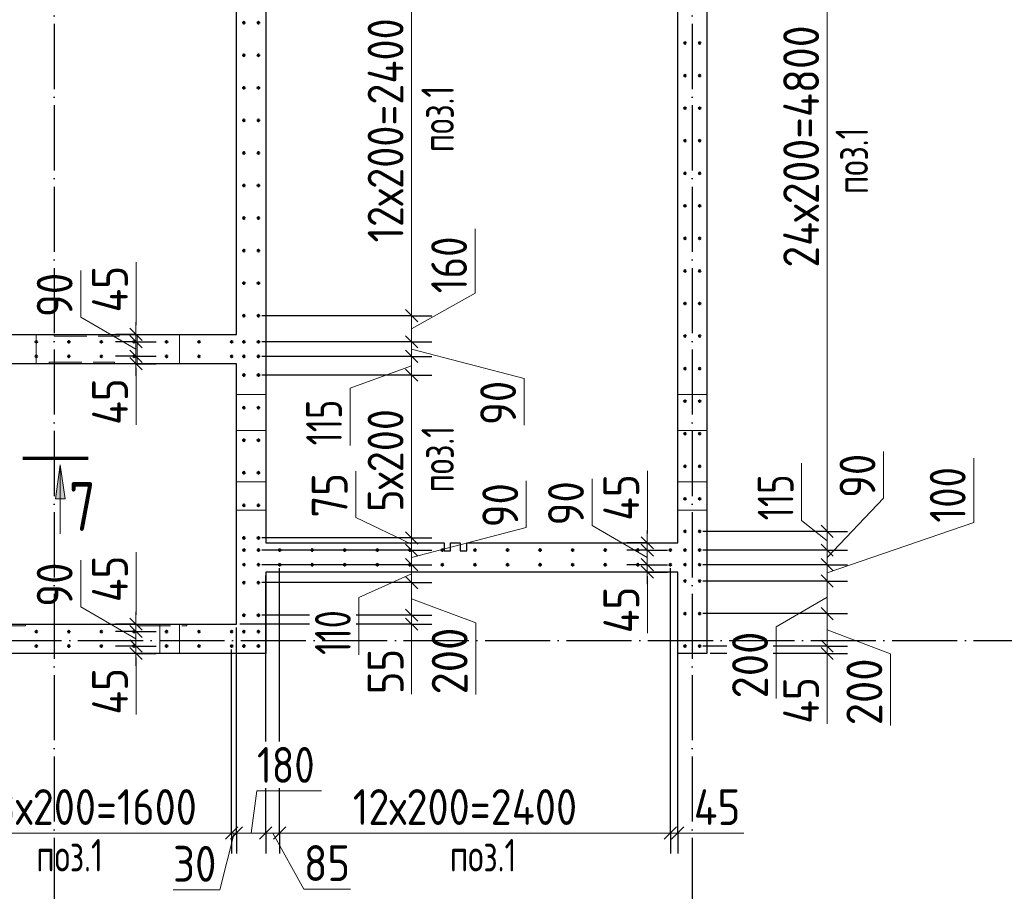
# Model space of a CAD drawing. Header units: millimetres. Extents: x -49773 to 2322955, y -3321 to 58485.
# Tile 41 of 256: x 161619 to 167666, y 29521 to 34876. Entities that reach past the tile are written whole.
import ezdxf

# ---------------------------------------------------------------- set-up
doc = ezdxf.new("R2010")
doc.units = ezdxf.units.MM
for name, pattern in [('______11', [500, 400, -50, 0, -50]), ('______2', [270, 200, -70]), ('______5', [1100, 800, -100, 100, -100])]:
    doc.linetypes.add(name, pattern=pattern)
for name, color, linetype, lineweight in [('Standard', 7, 'Continuous', 25), ('Арм.стержн. вертикальными 1', 22, 'Continuous', 35), ('Обозначение разреза_ общее', 7, 'Continuous', 25), ('Размерная линия_ общее', 7, 'Continuous', 13), ('Стена_ общее', 7, 'Continuous', 35), ('Стена_ Сборный элемент', 7, 'Continuous', 35)]:
    doc.layers.add(name, color=color, linetype=linetype, lineweight=lineweight)
doc.layers.add('Осевая линия_ общее', color=7, linetype='______5', lineweight=13, true_color=0xa0a0a0)
doc.styles.add('ISOCPEUR', font='txt')

msp = doc.modelspace()

# ---------------------------------------------------------------- hatches: boundary and pattern name
at = {"layer": 'Обозначение разреза_ общее', "linetype": 'Continuous', "lineweight": 13, "transparency": 33554687}
msp.add_hatch(color=7, dxfattribs=at).paths.add_polyline_path([(161837.9, 31931.6), (161867.9, 32141.6), (161897.9, 31931.6)], flags=16)

# ---------------------------------------------------------------- linework, layer by layer
at = {"layer": 'Арм.стержн. вертикальными 1', "color": 4, "linetype": 'Continuous', "lineweight": 50, "transparency": 33554687}
for centre in [(162995.5, 34856.9), (163085, 34856.9), (165705, 34731.9), (165795, 34731.9), (162995.5, 34656.9), (163085, 34656.9), (165705, 34531.9), (165795, 34531.9), (162995.5, 34456.9), (163085, 34456.9), (165705, 34331.9), (165795, 34331.9), (162995.5, 34256.9), (163085, 34256.9), (165705, 34131.9), (165795, 34131.9), (162995.5, 34056.9), (163085, 34056.9), (165705, 33931.9), (165795, 33931.9), (162995.5, 33856.9), (163085, 33856.9), (165705, 33731.9), (165795, 33731.9), (162995.5, 33656.9), (163085, 33656.9), (165705, 33531.9), (165795, 33531.9), (162995.5, 33456.9), (163085, 33456.9), (165705, 33331.9), (165795, 33331.9), (162995.5, 33256.9), (163085, 33256.9), (165705, 33131.9), (165795, 33131.9), (162995.5, 33056.9), (163085, 33056.9), (161720.5, 32896.4), (161920.5, 32896.4), (162120.5, 32896.4), (162320.5, 32896.4), (162520.5, 32896.4), (162720.5, 32896.4), (162920.5, 32896.4), (162995.5, 32896.4), (163085, 32896.4), (165705, 32931.9), (165795, 32931.9), (161720.5, 32806.9), (161920.5, 32806.9), (162120.5, 32806.9), (162320.5, 32806.9), (162520.5, 32806.9), (162720.5, 32806.9), (162920.5, 32806.9), (162995.5, 32806.9), (163085, 32806.9), (165705, 32731.9), (165795, 32731.9), (162995.5, 32691.9), (163085, 32691.9), (165705, 32531.9), (165795, 32531.9), (162995.5, 32491.9), (163085, 32491.9), (162995.5, 32291.9), (163085, 32291.9), (165705, 32331.9), (165795, 32331.9), (165705, 32131.9), (165795, 32131.9), (162995.5, 32091.9), (163085, 32091.9), (165705, 31931.9), (165795, 31931.9), (162995.5, 31891.9), (163085, 31891.9), (162995.5, 31691.9), (163085, 31691.9), (165705, 31731.9), (165795, 31731.9), (162996, 31616.9), (163085.5, 31616.9), (163215, 31616.9), (163415, 31616.9), (163615, 31616.9), (163815, 31616.9), (164015, 31616.9), (164215, 31616.9), (164415, 31616.9), (164615, 31616.9), (164815, 31616.9), (165015, 31616.9), (165215, 31616.9), (165415, 31616.9), (165615, 31616.9), (165705, 31616.9), (165794.6, 31616.9), (162996, 31527.4), (163085.5, 31527.4), (163215, 31526.9), (163415, 31526.9), (163615, 31526.9), (163815, 31526.9), (164015, 31526.9), (164215, 31526.9), (164415, 31526.9), (164615, 31526.9), (164815, 31526.9), (165015, 31526.9), (165215, 31526.9), (165415, 31526.9), (165615, 31526.9), (165705, 31527.4), (165794.6, 31527.4), (162995.5, 31416.9), (163085, 31416.9), (165705, 31426.9), (165795, 31426.9), (162995.5, 31216.9), (163085, 31216.9), (165705, 31226.9), (165795, 31226.9), (161720.5, 31116.4), (161920.5, 31116.4), (162120.5, 31116.4), (162320.5, 31116.4), (162520.5, 31116.4), (162720.5, 31116.4), (162920.5, 31116.4), (162995.5, 31116.4), (163085, 31116.4), (161720.5, 31026.9), (161920.5, 31026.9), (162120.5, 31026.9), (162320.5, 31026.9), (162520.5, 31026.9), (162720.5, 31026.9), (162920.5, 31026.9), (162995.5, 31026.9), (163085, 31026.9), (165705, 31026.9), (165795, 31026.9)]:
    msp.add_circle(centre, 5, dxfattribs=at)
at = {"layer": 'Обозначение разреза_ общее', "color": 7, "linetype": 'Continuous', "lineweight": 70, "transparency": 33554687}
msp.add_line((161637.2, 32181.5), (162039.2, 32181.5), dxfattribs=at)
at = {"layer": 'Обозначение разреза_ общее', "color": 7, "linetype": 'Continuous', "lineweight": 13, "transparency": 33554687}
for p, q in [((161837.9, 31931.6), (161867.9, 32141.6)), ((161867.9, 32141.6), (161867.9, 31717.6)), ((161867.9, 32141.6), (161867.9, 32141.6)), ((161867.9, 32141.6), (161867.9, 32141.6)), ((161867.9, 32141.6), (161867.9, 32141.6)), ((161867.9, 32141.6), (161897.9, 31931.6)), ((161897.9, 31931.6), (161837.9, 31931.6)), ((161867.9, 31931.6), (161867.9, 31916.6))]:
    msp.add_line(p, q, dxfattribs=at)
at = {"layer": 'Осевая линия_ общее', "color": 253, "linetype": '______11', "lineweight": -3, "true_color": 0xa0a0a0, "transparency": 33554687}
for p, q in [((161830, 38850.4), (161830, 20538.9)), ((165750, 38850.4), (165750, 20538.9)), ((129970, 31061.9), (173533.9, 31061.9))]:
    msp.add_line(p, q, dxfattribs=at)
at = {"layer": 'Размерная линия_ общее', "color": 7, "linetype": 'Continuous', "lineweight": 13, "transparency": 33554687}
for p, q in [((166578.5, 31731.9), (166578.5, 36531.9)), ((164026, 33056.9), (164026, 35456.9)), ((164416, 33194.6), (164416, 33590.6)), ((162333.1, 33076.9), (162333.1, 33384.9)), ((161993.4, 33048.3), (161993.4, 33334.3)), ((164026, 32976.7), (164416, 33194.6)), ((162332.8, 32852.1), (161993.4, 33048.3)), ((162332.8, 32919.4), (162333.1, 33076.9)), ((164026, 32896.4), (164026, 33056.9)), ((162332.8, 32941.9), (162332.8, 33016.9)), ((162332.8, 32896.9), (162332.8, 32941.9)), ((162332.8, 32807.4), (162332.8, 32896.9)), ((164026, 32806.9), (164026, 32896.4)), ((164026, 32851.7), (164717.3, 32671)), ((162332.8, 32761.9), (162332.8, 32807.4)), ((162332.8, 32784.6), (162333.4, 32694.2)), ((164026, 32691.9), (164026, 32806.9)), ((162332.8, 32761.9), (162332.8, 32686.9)), ((164026, 32749.4), (163647.9, 32611.8)), ((162333.4, 32694.2), (162333.4, 32386.2)), ((164026, 31691.9), (164026, 32691.9)), ((164717.3, 32671), (164717.3, 32384.9)), ((163647.9, 32611.8), (163647.9, 32259.8)), ((166924.4, 31936.7), (166924.4, 32222.7)), ((167478.5, 31785.6), (167478.5, 32181.6)), ((166421.6, 31799.6), (166421.6, 32151.6)), ((163682.5, 31816.8), (163682.5, 32102.8)), ((165134, 31768.3), (165134, 32054.3)), ((165473.7, 31796.9), (165473.7, 32104.9)), ((164730.4, 31756.4), (164730.4, 32042.3)), ((166578.5, 31572.1), (166924.4, 31936.7)), ((164026, 31654.4), (163682.5, 31816.8)), ((164026, 31572.1), (164730.4, 31756.4)), ((165473.3, 31572.1), (165134, 31768.3)), ((165473.3, 31639.4), (165473.7, 31796.9)), ((166578.5, 31674.4), (166421.6, 31799.6)), ((166578.5, 31477.2), (167478.5, 31785.6)), ((164026, 31616.9), (164026, 31691.9)), ((165473.3, 31661.9), (165473.3, 31736.9)), ((166578.5, 31616.9), (166578.5, 31731.9)), ((165473.3, 31616.9), (165473.3, 31661.9)), ((162333.1, 31296.9), (162333.1, 31604.9)), ((164026, 31527.4), (164026, 31616.9)), ((165473.3, 31527.4), (165473.3, 31616.9)), ((166578.5, 31527.4), (166578.5, 31616.9)), ((161993.4, 31268.3), (161993.4, 31554.3)), ((164026, 31416.9), (164026, 31527.4)), ((165473.3, 31481.9), (165473.3, 31527.4)), ((166578.5, 31426.9), (166578.5, 31527.4)), ((164026, 31472.1), (163702.3, 31325.2)), ((165473.3, 31504.7), (165474, 31414.2)), ((165473.3, 31481.9), (165473.3, 31406.9)), ((165474, 31414.2), (165474, 31106.2)), ((166578.5, 31226.9), (166578.5, 31426.9)), ((166578.5, 31326.9), (166264.5, 31145.3)), ((162332.8, 31072.1), (161993.4, 31268.3)), ((162332.8, 31139.4), (162333.1, 31296.9)), ((163702.3, 31325.2), (163702.3, 30973.2)), ((164026, 31316.9), (164419.5, 31169.6)), ((162332.8, 31161.9), (162332.8, 31236.9)), ((164026, 31161.9), (164026, 31216.9)), ((162332.8, 31116.9), (162332.8, 31161.9)), ((164026, 31189.4), (164026.1, 31017.4)), ((164026, 31161.9), (164026, 31086.9)), ((164419.5, 31169.6), (164419.5, 30729.6)), ((162332.8, 31027.4), (162332.8, 31116.9)), ((166264.5, 31145.3), (166264.5, 30705.3)), ((166578.5, 31126.9), (166966.7, 30980.4)), ((162332.8, 30981.9), (162332.8, 31027.4)), ((166578.5, 30981.9), (166578.5, 31026.9)), ((162332.8, 31004.7), (162333.4, 30914.2)), ((162332.8, 30981.9), (162332.8, 30906.9)), ((164026.1, 31017.4), (164026.1, 30731.4)), ((166578.5, 31004.4), (166578, 30857.9)), ((166578.5, 30981.9), (166578.5, 30906.9)), ((166966.7, 30980.4), (166966.7, 30540.4)), ((162333.4, 30914.2), (162333.4, 30606.2)), ((166578, 30857.9), (166578, 30549.9)), ((163040, 29878.7), (163076, 30137.2)), ((163076, 30137.2), (163472, 30137.2)), ((161320.5, 29878.7), (162920.5, 29878.7)), ((162935.3, 29878.7), (162847, 29529.6)), ((162920.5, 29878.7), (162950, 29878.7)), ((162950, 29878.7), (163130, 29878.7)), ((163130, 29878.7), (163215, 29878.7)), ((163172.5, 29878.7), (163364, 29534.1)), ((163215, 29878.7), (165615, 29878.7)), ((165615, 29878.7), (165660, 29878.7)), ((165637.5, 29878.7), (165759, 29878.1)), ((165660, 29878.7), (165735, 29878.7)), ((165759, 29878.1), (166067, 29878.1)), ((162847, 29529.6), (162561, 29529.6)), ((163364, 29534.1), (163650, 29534.1))]:
    msp.add_line(p, q, dxfattribs=at)
at = {"layer": 'Размерная линия_ общее', "color": 7, "linetype": 'Continuous', "lineweight": 25, "transparency": 33554687}
for p, q in [((164063.5, 33019.4), (163988.5, 33094.4)), ((162370.3, 32904.4), (162295.3, 32979.4)), ((162370.3, 32859.4), (162295.3, 32934.4)), ((164063.5, 32858.9), (163988.5, 32933.9)), ((162370.3, 32769.9), (162295.3, 32844.9)), ((164063.5, 32769.4), (163988.5, 32844.4)), ((162370.3, 32724.4), (162295.3, 32799.4)), ((164063.5, 32654.4), (163988.5, 32729.4)), ((166616, 31694.4), (166541, 31769.4)), ((164063.5, 31654.4), (163988.5, 31729.4)), ((165510.8, 31624.4), (165435.8, 31699.4)), ((164063.5, 31579.4), (163988.5, 31654.4)), ((165510.8, 31579.4), (165435.8, 31654.4)), ((166616, 31579.4), (166541, 31654.4)), ((164063.5, 31489.9), (163988.5, 31564.9)), ((165510.8, 31489.9), (165435.8, 31564.9)), ((165510.8, 31444.4), (165435.8, 31519.4)), ((166616, 31489.9), (166541, 31564.9)), ((164063.5, 31379.4), (163988.5, 31454.4)), ((166616, 31389.4), (166541, 31464.4)), ((164063.5, 31179.4), (163988.5, 31254.4)), ((166616, 31189.4), (166541, 31264.4)), ((162370.3, 31124.4), (162295.3, 31199.4)), ((162370.3, 31079.4), (162295.3, 31154.4)), ((164063.5, 31124.4), (163988.5, 31199.4)), ((162370.3, 30989.9), (162295.3, 31064.9)), ((166616, 30989.4), (166541, 31064.4)), ((162370.3, 30944.4), (162295.3, 31019.4)), ((166616, 30944.4), (166541, 31019.4)), ((162883, 29841.2), (162958, 29916.1)), ((162912.5, 29841.2), (162987.5, 29916.1)), ((163092.5, 29841.2), (163167.5, 29916.1)), ((163177.5, 29841.2), (163252.5, 29916.1)), ((165577.5, 29841.2), (165652.5, 29916.1)), ((165622.5, 29841.2), (165697.5, 29916.1))]:
    msp.add_line(p, q, dxfattribs=at)
at = {"layer": 'Размерная линия_ общее', "color": 253, "linetype": 'Continuous', "lineweight": -3, "true_color": 0xa0a0a0, "transparency": 33554687}
for p, q in [((164026, 33056.9), (163901, 33056.9)), ((164026, 33056.9), (164151, 33056.9)), ((162332.8, 32941.9), (162207.8, 32941.9)), ((162332.8, 32941.9), (162457.8, 32941.9)), ((162332.8, 32941.9), (162359.6, 32941.9)), ((162332.8, 32896.9), (162207.8, 32896.9)), ((162332.8, 32896.9), (162457.8, 32896.9)), ((164026, 32896.4), (163901, 32896.4)), ((164026, 32896.4), (164151, 32896.4)), ((162332.8, 32807.4), (162207.8, 32807.4)), ((162332.8, 32807.4), (162457.8, 32807.4)), ((164026, 32806.9), (163901, 32806.9)), ((164026, 32806.9), (164151, 32806.9)), ((162332.8, 32761.9), (162207.8, 32761.9)), ((162332.8, 32761.9), (162457.8, 32761.9)), ((162332.8, 32761.9), (162359.6, 32761.9)), ((164026, 32691.9), (163901, 32691.9)), ((164026, 32691.9), (164151, 32691.9)), ((164026, 31691.9), (163901, 31691.9)), ((164026, 31691.9), (164151, 31691.9)), ((166578.5, 31731.9), (166453.5, 31731.9)), ((166578.5, 31731.9), (166703.5, 31731.9)), ((165473.3, 31661.9), (165348.3, 31661.9)), ((165473.3, 31661.9), (165598.4, 31661.9)), ((165473.3, 31661.9), (165500.1, 31661.9)), ((164026, 31616.9), (163901, 31616.9)), ((164026, 31616.9), (164151, 31616.9)), ((165473.3, 31616.9), (165348.3, 31616.9)), ((165473.3, 31616.9), (165598.4, 31616.9)), ((166578.5, 31616.9), (166453.5, 31616.9)), ((166578.5, 31616.9), (166703.5, 31616.9)), ((164026, 31527.4), (163901, 31527.4)), ((164026, 31527.4), (164151, 31527.4)), ((165473.3, 31527.4), (165348.3, 31527.4)), ((165473.3, 31527.4), (165598.4, 31527.4)), ((166578.5, 31527.4), (166453.5, 31527.4)), ((166578.5, 31527.4), (166703.5, 31527.4)), ((163130, 30440.2), (163130, 31461.9)), ((163215, 30440.2), (163215, 31506.9)), ((165473.3, 31481.9), (165348.3, 31481.9)), ((165473.3, 31481.9), (165598.4, 31481.9)), ((165473.3, 31481.9), (165500.1, 31481.9)), ((164026, 31416.9), (163901, 31416.9)), ((164026, 31416.9), (164151, 31416.9)), ((166578.5, 31426.9), (166453.5, 31426.9)), ((166578.5, 31426.9), (166703.5, 31426.9)), ((163399.3, 31216.9), (163105, 31216.9)), ((164026, 31216.9), (163901, 31216.9)), ((164026, 31216.9), (164151, 31216.9)), ((166578.5, 31226.9), (166453.5, 31226.9)), ((166578.5, 31226.9), (166703.5, 31226.9)), ((162332.8, 31161.9), (162207.8, 31161.9)), ((162332.8, 31161.9), (162457.8, 31161.9)), ((162332.8, 31161.9), (162359.6, 31161.9)), ((163399.3, 31161.9), (162970, 31161.9)), ((164026, 31161.9), (163901, 31161.9)), ((164026, 31161.9), (164151, 31161.9)), ((162332.8, 31116.9), (162207.8, 31116.9)), ((162332.8, 31116.9), (162457.8, 31116.9)), ((162332.8, 31027.4), (162207.8, 31027.4)), ((162332.8, 31027.4), (162457.8, 31027.4)), ((165961.5, 31026.9), (165815, 31026.9)), ((166578.5, 31026.9), (166453.5, 31026.9)), ((166578.5, 31026.9), (166703.5, 31026.9)), ((162332.8, 30981.9), (162207.8, 30981.9)), ((162332.8, 30981.9), (162457.8, 30981.9)), ((162332.8, 30981.9), (162359.6, 30981.9)), ((165961.5, 30981.9), (165860, 30981.9)), ((166578.5, 30981.9), (166453.5, 30981.9)), ((166578.5, 30981.9), (166703.5, 30981.9)), ((162920.5, 29878.7), (162920.5, 30003.6)), ((162950, 29878.7), (162950, 30003.6)), ((163130, 29878.7), (163130, 30003.6)), ((163215, 29878.7), (163215, 30003.6)), ((165615, 29878.7), (165615, 30003.6)), ((165660, 29878.7), (165660, 30003.6)), ((162920.5, 29878.7), (162920.5, 29753.6)), ((162950, 29878.7), (162950, 29753.6)), ((163130, 29878.7), (163130, 29753.6)), ((163215, 29878.7), (163215, 29753.6)), ((165615, 29878.7), (165615, 29753.6)), ((165660, 29878.7), (165660, 29753.6))]:
    msp.add_line(p, q, dxfattribs=at)
for points in [[(164026, 33056.9), (164009, 33056.9), (164009, 33056.9), (164009, 33056.9), (164009, 33056.9), (164009, 33056.9), (164009, 33056.9), (163887.5, 33056.9), (163887.5, 33056.9), (163847.8, 33056.9), (163847.8, 33056.9), (163835.7, 33056.9), (163835.7, 33056.9), (163105, 33056.9)], [(162332.8, 32896.9), (162316.2, 32896.9), (162316.2, 32896.9), (162299.1, 32896.9)], [(164026, 32896.4), (164009, 32896.4), (164009, 32896.4), (164009, 32896.4), (164009, 32896.4), (164009, 32896.4), (164009, 32896.4), (163895.7, 32896.4), (163895.7, 32896.4), (163858.8, 32896.4), (163858.8, 32896.4), (163847.5, 32896.4), (163847.5, 32896.4), (163105, 32896.4)], [(162332.8, 32807.4), (162316.2, 32807.4), (162316.2, 32807.4), (162299.1, 32807.4)], [(164026, 32806.9), (164009, 32806.9), (164009, 32806.9), (164009, 32806.9), (164009, 32806.9), (164009, 32806.9), (164009, 32806.9), (163900.4, 32806.9), (163900.4, 32806.9), (163864.9, 32806.9), (163864.9, 32806.9), (163854.1, 32806.9), (163854.1, 32806.9), (163105, 32806.9)], [(164026, 32691.9), (164009, 32691.9), (164009, 32691.9), (164009, 32691.9), (164009, 32691.9), (164009, 32691.9), (164009, 32691.9), (163906.3, 32691.9), (163906.3, 32691.9), (163872.8, 32691.9), (163872.8, 32691.9), (163862.6, 32691.9), (163862.6, 32691.9), (163105, 32691.9)], [(164026, 31691.9), (164009, 31691.9), (164009, 31691.9), (164009, 31691.9), (164009, 31691.9), (164009, 31691.9), (164009, 31691.9), (164009, 31691.9), (164009, 31691.9), (163957.8, 31691.9), (163957.8, 31691.9), (163941.2, 31691.9), (163941.2, 31691.9), (163936.1, 31691.9), (163936.1, 31691.9), (163763.3, 31691.9), (163763.3, 31691.9), (163694.6, 31691.9), (163694.6, 31691.9), (163105, 31691.9)], [(166578.5, 31731.9), (166561.3, 31731.9), (166561.3, 31731.9), (166561.2, 31731.9), (166561.2, 31731.9), (166561.1, 31731.9), (166561.1, 31731.9), (166408.9, 31731.9), (166408.9, 31731.9), (165815, 31731.9)], [(164026, 31616.9), (164009.1, 31616.9), (164009.1, 31616.9), (164009, 31616.9), (164009, 31616.9), (164009, 31616.9), (164009, 31616.9), (164009, 31616.9), (164009, 31616.9), (163961.7, 31616.9), (163961.7, 31616.9), (163946.3, 31616.9), (163946.3, 31616.9), (163941.6, 31616.9), (163941.6, 31616.9), (163781.8, 31616.9), (163781.8, 31616.9), (163718.3, 31616.9), (163718.3, 31616.9), (163105.5, 31616.9)], [(165473.3, 31616.9), (165456.8, 31616.9), (165456.8, 31616.9), (165439.7, 31616.9)], [(166578.5, 31616.9), (166561.3, 31616.9), (166561.3, 31616.9), (166561.2, 31616.9), (166561.2, 31616.9), (166561.1, 31616.9), (166561.1, 31616.9), (166423.3, 31616.9), (166423.3, 31616.9), (165814.5, 31616.9)], [(164026, 31527.4), (164009.1, 31527.4), (164009.1, 31527.4), (164009, 31527.4), (164009, 31527.4), (164009, 31527.4), (164009, 31527.4), (164009, 31527.4), (164009, 31527.4), (163966.3, 31527.4), (163966.3, 31527.4), (163952.4, 31527.4), (163952.4, 31527.4), (163948.1, 31527.4), (163948.1, 31527.4), (163804, 31527.4), (163804, 31527.4), (163746.7, 31527.4), (163746.7, 31527.4), (163105.5, 31527.4)], [(165473.3, 31527.4), (165456.8, 31527.4), (165456.8, 31527.4), (165439.7, 31527.4)], [(166578.5, 31527.4), (166561.3, 31527.4), (166561.3, 31527.4), (166561.2, 31527.4), (166561.2, 31527.4), (166561.1, 31527.4), (166561.1, 31527.4), (166434.5, 31527.4), (166434.5, 31527.4), (165814.5, 31527.4)], [(165615, 29878.7), (165615, 29895.1), (165615, 29895.1), (165615, 31506.9)], [(165660, 29878.7), (165660, 29895.1), (165660, 29895.1), (165660, 31461.9)], [(164026, 31416.9), (164009.1, 31416.9), (164009.1, 31416.9), (164009.1, 31416.9), (164009.1, 31416.9), (164009, 31416.9), (164009, 31416.9), (164009, 31416.9), (164009, 31416.9), (163972, 31416.9), (163972, 31416.9), (163960, 31416.9), (163960, 31416.9), (163956.3, 31416.9), (163956.3, 31416.9), (163831.3, 31416.9), (163831.3, 31416.9), (163781.6, 31416.9), (163781.6, 31416.9), (163105, 31416.9)], [(166578.5, 31426.9), (166561.2, 31426.9), (166561.2, 31426.9), (166561.2, 31426.9), (166561.2, 31426.9), (166561.1, 31426.9), (166561.1, 31426.9), (166447.1, 31426.9), (166447.1, 31426.9), (165815, 31426.9)], [(164026, 31216.9), (164009.1, 31216.9), (164009.1, 31216.9), (164009.1, 31216.9), (164009.1, 31216.9), (164009, 31216.9), (164009, 31216.9), (164009, 31216.9), (164009, 31216.9), (163982.3, 31216.9), (163982.3, 31216.9), (163973.6, 31216.9), (163973.6, 31216.9), (163971, 31216.9), (163971, 31216.9), (163880.8, 31216.9), (163880.8, 31216.9), (163844.9, 31216.9), (163844.9, 31216.9), (163685.3, 31216.9)], [(166578.5, 31226.9), (166561.2, 31226.9), (166561.2, 31226.9), (166561.2, 31226.9), (166561.2, 31226.9), (166561.1, 31226.9), (166561.1, 31226.9), (166472.1, 31226.9), (166472.1, 31226.9), (165815, 31226.9)], [(164026, 31161.9), (164009.1, 31161.9), (164009.1, 31161.9), (164009.1, 31161.9), (164009.1, 31161.9), (164009, 31161.9), (164009, 31161.9), (164009, 31161.9), (164009, 31161.9), (163985.2, 31161.9), (163985.2, 31161.9), (163977.4, 31161.9), (163977.4, 31161.9), (163975, 31161.9), (163975, 31161.9), (163894.4, 31161.9), (163894.4, 31161.9), (163862.3, 31161.9), (163862.3, 31161.9), (163685.3, 31161.9)], [(162332.8, 31116.9), (162316.2, 31116.9), (162316.2, 31116.9), (162299.1, 31116.9)], [(162950, 29878.7), (162950, 29895.5), (162950, 29895.5), (162950, 29895.7), (162950, 29895.7), (162950, 30144.1), (162950, 30144.1), (162950, 31141.9)], [(162332.8, 31027.4), (162316.2, 31027.4), (162316.2, 31027.4), (162299.1, 31027.4)], [(166578.5, 31026.9), (166561.2, 31026.9), (166561.2, 31026.9), (166561.1, 31026.9), (166561.1, 31026.9), (166561.1, 31026.9), (166561.1, 31026.9), (166497.2, 31026.9), (166497.2, 31026.9), (166247.5, 31026.9)], [(162920.5, 29878.7), (162920.5, 29895.5), (162920.5, 29895.5), (162920.5, 29895.7), (162920.5, 29895.7), (162920.5, 30140.9), (162920.5, 30140.9), (162920.5, 31006.9)], [(166578.5, 30981.9), (166561.1, 30981.9), (166561.1, 30981.9), (166561.1, 30981.9), (166561.1, 30981.9), (166561.1, 30981.9), (166561.1, 30981.9), (166502.8, 30981.9), (166502.8, 30981.9), (166247.5, 30981.9)], [(163130, 29878.7), (163130, 29895.5), (163130, 29895.5), (163130, 29895.7), (163130, 29895.7), (163130, 30154.2)], [(163215, 29878.7), (163215, 29895.4), (163215, 29895.4), (163215, 29895.7), (163215, 29895.7), (163215, 30154.2)]]:
    msp.add_lwpolyline(points, dxfattribs=at)
at = {"layer": 'Размерная линия_ общее', "color": 7, "linetype": 'Continuous', "lineweight": 13, "transparency": 33554687}
for points in [[(164026, 31216.9), (164026, 31217.3), (164026, 31217.3), (164026, 31416.9)], [(166578.5, 31026.9), (166578.5, 31062.7), (166578.5, 31062.7), (166578.5, 31226.9)]]:
    msp.add_lwpolyline(points, dxfattribs=at)
at = {"layer": 'Стена_ общее', "color": 7, "linetype": 'Continuous', "lineweight": 25, "transparency": 33554687}
for p, q in [((165660, 31661.9), (165660, 35706.9)), ((165840, 35706.9), (165840, 30981.9)), ((162950, 32941.9), (162950, 35601.9)), ((163130, 35601.9), (163130, 32761.9)), ((161200, 32941.9), (162950, 32941.9)), ((162950, 32761.9), (161200, 32761.9)), ((162950, 31161.9), (162950, 32761.9)), ((163130, 32761.9), (163130, 31661.9)), ((163130, 31661.9), (164225, 31661.9)), ((164225, 31661.9), (164225, 31611.9)), ((164265, 31611.9), (164265, 31661.9)), ((164265, 31661.9), (164325, 31661.9)), ((164325, 31661.9), (164325, 31611.9)), ((164365, 31611.9), (164365, 31661.9)), ((164365, 31661.9), (165660, 31661.9)), ((164225, 31611.9), (164265, 31611.9)), ((164325, 31611.9), (164365, 31611.9)), ((163130, 31481.9), (163130, 30981.9)), ((165660, 31481.9), (163130, 31481.9)), ((165660, 30981.9), (165660, 31481.9)), ((161200, 31161.9), (162950, 31161.9)), ((162950, 30981.9), (161020, 30981.9)), ((163130, 30981.9), (162950, 30981.9)), ((165840, 30981.9), (165660, 30981.9))]:
    msp.add_line(p, q, dxfattribs=at)
at = {"layer": 'Стена_ общее', "color": 253, "linetype": '______2', "lineweight": 18, "true_color": 0xababab, "transparency": 33554687}
for p, q in [((161720, 32761.9), (161720, 32941.9)), ((162340, 32941.9), (162340, 32761.9)), ((162600, 32761.9), (162600, 32941.9)), ((163130, 32571.9), (162950, 32571.9)), ((165840, 32571.9), (165660, 32571.9)), ((162950, 32351.9), (163130, 32351.9)), ((165660, 32351.9), (165840, 32351.9)), ((163130, 32036.9), (162950, 32036.9)), ((165840, 32036.9), (165660, 32036.9)), ((162950, 31861.9), (163130, 31861.9)), ((165660, 31861.9), (165840, 31861.9)), ((162480, 31161.9), (162480, 30981.9)), ((162600, 30981.9), (162600, 31161.9))]:
    msp.add_line(p, q, dxfattribs=at)
at = {"layer": 'Стена_ Сборный элемент', "color": 253, "linetype": '______2', "lineweight": 18, "true_color": 0xababab, "transparency": 33554687}
for p, q in [((161830, 32931.9), (161830, 32941.9)), ((161830, 32931.9), (162230, 32931.9)), ((162230, 32931.9), (162230, 32941.9)), ((161800, 32771.9), (161800, 32761.9)), ((161800, 32771.9), (162200, 32771.9)), ((162200, 32771.9), (162200, 32761.9)), ((161655, 31151.9), (161355, 31151.9)), ((161655, 31161.9), (161655, 31151.9)), ((162345, 31161.9), (162345, 31151.9)), ((162345, 31151.9), (162645, 31151.9)), ((162645, 31161.9), (162645, 31151.9))]:
    msp.add_line(p, q, dxfattribs=at)

# ---------------------------------------------------------------- texts
at = {"layer": 'Standard', "color": 7, "linetype": 'Continuous', "lineweight": 18, "transparency": 33554687, "char_height": 200, "attachment_point": 7, "rotation": 90, "style": 'ISOCPEUR'}
for insert, width in [((164285.9, 34061), 547.661), ((166829.5, 33803.9), 547.668), ((164285.9, 31971), 547.668)]:
    msp.add_mtext('\\W0.73;поз.1', dxfattribs=dict(at, insert=insert, width=width))
at = {"layer": 'Standard', "color": 7, "linetype": 'Continuous', "lineweight": 18, "transparency": 33554687, "char_height": 200, "attachment_point": 7, "style": 'ISOCPEUR'}
for insert, width in [((161720.5, 29642.3), 547.675), ((164260.5, 29642.3), 547.661)]:
    msp.add_mtext('\\W0.73;поз.1', dxfattribs=dict(at, insert=insert, width=width))
at = {"layer": 'Обозначение разреза_ общее', "color": 7, "linetype": 'Continuous', "lineweight": 25, "transparency": 33554687, "insert": (161921.2, 31734.9), "char_height": 300, "width": 326.407, "attachment_point": 7, "style": 'ISOCPEUR'}
msp.add_mtext('\\W0.78;7', dxfattribs=at)
at = {"layer": 'Размерная линия_ общее', "color": 7, "linetype": 'Continuous', "lineweight": 25, "transparency": 33554687, "char_height": 220, "attachment_point": 7, "rotation": 90, "style": 'ISOCPEUR'}
for s, insert, width in [('\\W0.86;12х200=2400', (163976, 33506.9), 1613.86), ('\\W0.89;24х200=4800', (166528.5, 33351.9), 1676.305), ('\\W0.83;160', (164366, 33194.6), 508.571), ('\\W0.87;90', (161943.4, 33048.3), 403.94), ('\\W0.88;45', (162283.1, 33076.9), 426.797), ('\\W0.88;45', (162283.4, 32386.2), 426.797), ('\\W0.87;90', (164667.3, 32384.9), 403.932), ('\\W0.74;115', (163597.9, 32259.8), 455.155), ('\\W0.86;5х200', (163976, 31851.9), 793.964), ('\\W0.87;90', (166874.4, 31936.7), 403.932), ('\\W0.83;100', (167428.5, 31785.6), 508.571), ('\\W0.74;115', (166371.6, 31799.6), 455.155), ('\\W0.87;75', (163632.5, 31816.8), 403.924), ('\\W0.88;45', (165423.7, 31796.9), 426.789), ('\\W0.87;90', (164680.4, 31756.4), 403.924), ('\\W0.87;90', (165084, 31768.3), 403.932), ('\\W0.88;45', (162283.1, 31296.9), 426.789), ('\\W0.87;90', (161943.4, 31268.3), 403.932), ('\\W0.74;110', (163652.3, 30973.2), 455.155), ('\\W0.88;45', (165424, 31106.2), 426.804), ('\\W0.91;200', (164369.5, 30729.6), 561.996), ('\\W0.91;200', (166214.5, 30705.3), 561.981), ('\\W0.87;55', (163976.1, 30731.4), 403.924), ('\\W0.91;200', (166916.7, 30540.4), 561.981), ('\\W0.88;45', (162283.4, 30606.2), 426.804), ('\\W0.88;45', (166528, 30549.9), 426.797)]:
    msp.add_mtext(s, dxfattribs=dict(at, insert=insert, width=width))
at = {"layer": 'Размерная линия_ общее', "color": 7, "linetype": 'Continuous', "lineweight": 25, "transparency": 33554687, "char_height": 220, "attachment_point": 7, "style": 'ISOCPEUR'}
for s, insert, width in [('\\W0.83;180', (163076, 30187.2), 508.571), ('\\W0.86;8х200=1600', (161450.5, 29928.6), 1453.365), ('\\W0.86;12х200=2400', (163665, 29928.6), 1613.853), ('\\W0.88;45', (165759, 29928.1), 426.789), ('\\W0.87;30', (162561, 29579.6), 403.932), ('\\W0.87;85', (163364, 29584.1), 403.924)]:
    msp.add_mtext(s, dxfattribs=dict(at, insert=insert, width=width))

doc.saveas('drawing.dxf')
